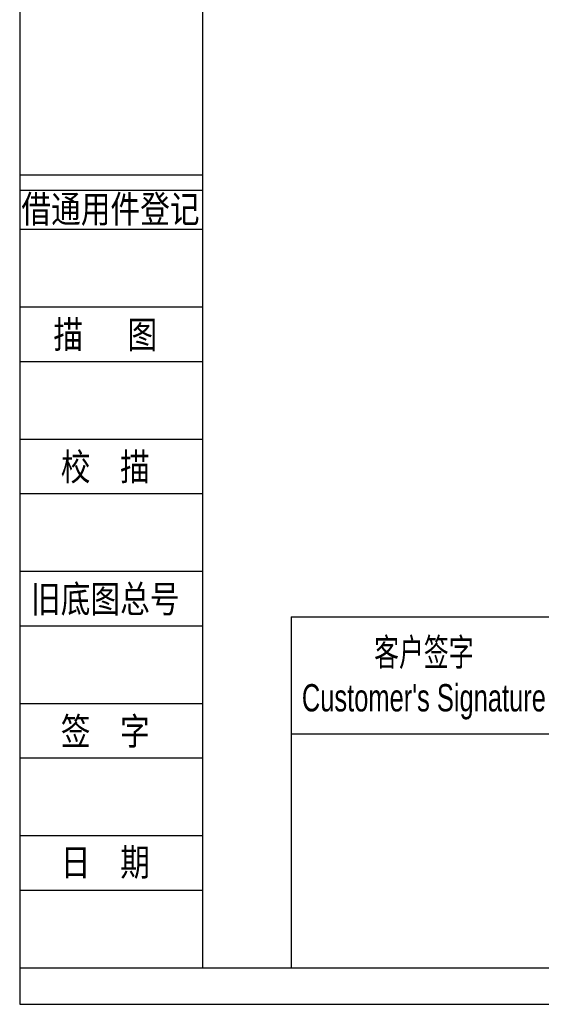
# Model space of a CAD drawing. Header units: millimetres. Extents: x 2126 to 3163, y 267 to 1000.
# Tile 1 of 8: x 2126 to 2302, y 267 to 599. Entities that reach past the tile are written whole.
import ezdxf
from ezdxf.enums import TextEntityAlignment as Align

# ---------------------------------------------------------------- set-up
doc = ezdxf.new("R2010")
doc.units = ezdxf.units.MM
for name, color, linetype in [('2细线层', 4, 'Continuous'), ('6文字层', 3, 'Continuous'), ('7标注层', 4, 'Continuous'), ('SLD-0', 7, 'Continuous'), ('图框_外框线', 7, 'Continuous')]:
    doc.layers.add(name, color=color, linetype=linetype)
doc.styles.add('宋体', font='txt', dxfattribs={"width": 0.8})
doc.styles.add('标准', font='arial.ttf', dxfattribs={"width": 0.667})

msp = doc.modelspace()

# ---------------------------------------------------------------- linework, layer by layer
at = {"layer": '2细线层'}
for p, q in [((2126.62, 546.62), (2188.07, 546.62)), ((2126.62, 541.37), (2188.07, 541.37)), ((2126.62, 528.24), (2188.07, 528.24)), ((2126.62, 501.99), (2188.07, 501.99)), ((2126.62, 483.62), (2188.07, 483.62)), ((2126.62, 457.37), (2188.07, 457.37)), ((2126.62, 438.99), (2188.07, 438.99)), ((2126.62, 412.74), (2188.07, 412.74)), ((2126.62, 394.37), (2188.07, 394.37)), ((2126.62, 368.12), (2188.07, 368.12)), ((2126.62, 349.74), (2188.07, 349.74)), ((2126.62, 323.49), (2188.07, 323.49)), ((2126.62, 305.12), (2188.07, 305.12)), ((2126.62, 278.87), (2188.07, 278.87))]:
    msp.add_line(p, q, dxfattribs=at)
at = {"layer": '7标注层', "color": 0}
msp.add_line((2217.94, 397.33), (2217.94, 278.87), dxfattribs=at)
at = {"layer": '图框_外框线'}
for p, q in [((2217.94, 397.33), (3150.59, 397.33)), ((2217.94, 357.8), (3150.59, 357.8))]:
    msp.add_line(p, q, dxfattribs=at)
at = {"layer": '图框_外框线', "color": 3}
msp.add_lwpolyline([(2126.38, 266.53), (3162.93, 266.53), (3162.93, 999.52), (2126.38, 999.52)], close=True, dxfattribs=at)
at = {"layer": '图框_外框线', "color": 3, "lineweight": 25}
msp.add_lwpolyline([(2188.07, 278.87), (3150.59, 278.87), (3150.59, 987.18), (2188.07, 987.18)], close=True, dxfattribs=at)

# ---------------------------------------------------------------- texts
at = {"layer": '6文字层', "color": 3, "style": '宋体', "width": 0.8}
for s, p in [('借通用件登记', (2157.01, 535.15)), ('描   图', (2155.26, 492.81)), ('校  描', (2155.26, 448.18)), ('旧底图总号', (2155.26, 403.56)), ('签  字', (2155.26, 358.93)), ('日  期', (2155.28, 314.57))]:
    msp.add_text(s, height=9.187, dxfattribs=at).set_placement(p, align=Align.MIDDLE)
at = {"layer": 'SLD-0', "color": 1, "insert": (2262.78, 390.02), "char_height": 9.224, "width": 114.7476, "attachment_point": 2, "style": '标准'}
msp.add_mtext("{\\fSimSun|b0|i0|c134|p2;客户签字}\\PCustomer's Signature", dxfattribs=at)

doc.saveas('drawing.dxf')
